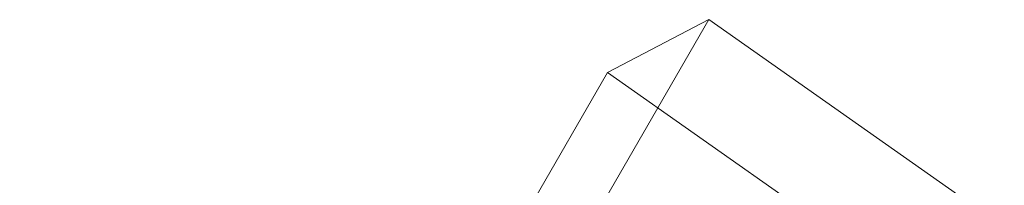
# Model space of a CAD drawing. Header units: millimetres. Extents: x -4738 to 65662, y -68080 to 6847.
# Tile 58 of 256: x -3480.26 to -3442.99, y -34753.55 to -34747.27. Entities that reach past the tile are written whole.
import ezdxf

# ---------------------------------------------------------------- set-up
doc = ezdxf.new("R2010")
doc.units = ezdxf.units.MM
doc.layers.add('frontal_C10', color=7, linetype='Continuous', lineweight=0)

msp = doc.modelspace()

# ---------------------------------------------------------------- linework, layer by layer
at = {"layer": 'frontal_C10'}
for p, q in [((-3454.166, -34747.266), (-3476.418, -34785.781)), ((-3454.166, -34747.266), (-3458.004, -34749.271)), ((-3442.986, -34755.136), (-3454.166, -34747.266)), ((-3480.256, -34787.786), (-3458.004, -34749.271)), ((-3458.004, -34749.271), (-3446.824, -34757.14))]:
    msp.add_line(p, q, dxfattribs=at)

doc.saveas('drawing.dxf')
